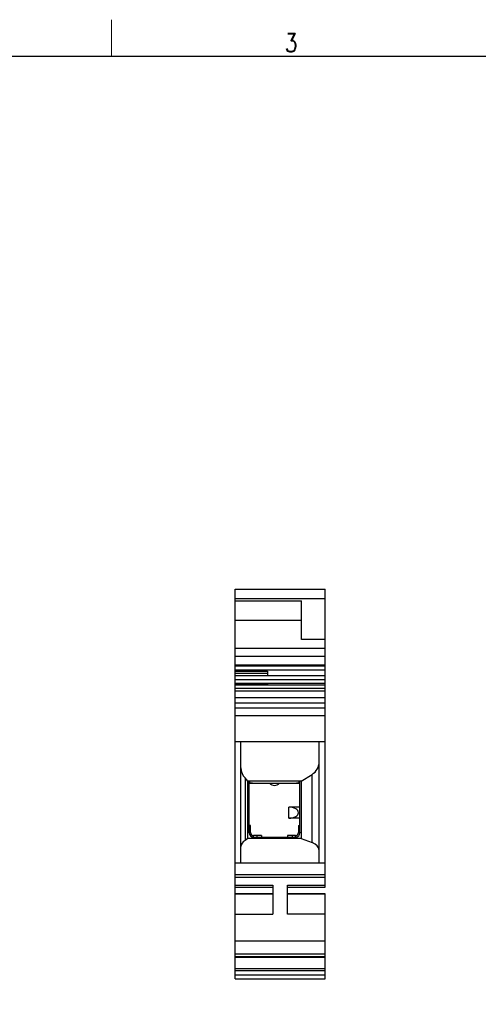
# Model space of a CAD drawing. Header units: inches. Extents: x 3728 to 5725, y -2497 to -825.
# Tile 4 of 17: x 5514 to 5577, y -2420 to -2287. Entities that reach past the tile are written whole.
import ezdxf
from ezdxf.enums import TextEntityAlignment as Align

# ---------------------------------------------------------------- set-up
doc = ezdxf.new("R2010")
doc.units = ezdxf.units.IN
doc.header["$MEASUREMENT"] = 0
doc.layers.get('0').update_dxf_attribs({"lineweight": 30})
doc.layers.add('LINE', color=7, linetype='Continuous')
for name, color, linetype, lineweight in [('TEXT', 6, 'Continuous', 13), ('尺寸线', 3, 'Continuous', 13), ('轮廓线', 7, 'Continuous', 30)]:
    doc.layers.add(name, color=color, linetype=linetype, lineweight=lineweight)
doc.styles.add('romans-高2.5', font='romans.shx', dxfattribs={"width": 0.8, "height": 2.5})
doc.styles.add('romans-高3.5', font='romans.shx', dxfattribs={"width": 0.8, "height": 3.5})
doc.styles.add('宋体-高2.5', font='txt', dxfattribs={"width": 0.8, "height": 2.5})

# ---------------------------------------------------------------- blocks, each defined once
blk = doc.blocks.new('FOR-1754 Rev.1.1-A4客户图')
at = {"layer": 'TEXT'}
blk.add_line((-193.5, 200), (-193.5, 205), dxfattribs=at)
at = {"layer": '轮廓线'}
blk.add_lwpolyline([(-74.67, 0), (0, 0), (0, 200), (-287, 200)], dxfattribs=at)
at = {"layer": 'TEXT', "style": 'romans-高2.5', "width": 0.8}
blk.add_text('3', height=2.5, dxfattribs=at).set_placement((-169.99, 200.63))
at = {"layer": '尺寸线', "style": '宋体-高2.5', "width": 0.8}
blk.add_attdef('/', text='', height=2.5, dxfattribs=at).set_placement((-55.64, 31.97), align=Align.MIDDLE_LEFT)
at = {"layer": '尺寸线', "width": 0.8}
for tag, height, style, p in [('/', 2.5, 'romans-高2.5', (-94.89, 30.44)), ('/', 2.5, 'romans-高2.5', (-96.71, 25.38)), ('/', 2.5, 'romans-高2.5', (-102.11, 20.6)), ('15EDGKNM-3.81-XXP-1Y-1000A(H)', 3.5, 'romans-高3.5', (-40.89, 11.73)), ('CENGMZ_2018.10.18', 2.5, 'romans-高2.5', (-97.54, 6.17)), ('15EDGKNM-3.5-C04', 2.5, 'romans-高2.5', (-47.36, 6.2)), ('T0-1', 2.5, 'romans-高2.5', (-5.69, 6.17)), ('1/1', 2.5, 'romans-高2.5', (-5.77, 1.37)), ('CUSTOMER_DRAWING', 2.5, 'romans-高2.5', (-56.48, 1.21)), ('2:1', 2.5, 'romans-高2.5', (-23.28, 1.2))]:
    blk.add_attdef(tag, text='', height=height, dxfattribs=dict(at, style=style)).set_placement(p, align=Align.CENTER)

msp = doc.modelspace()

# ---------------------------------------------------------------- linework, layer by layer
at = {"color": 7, "linetype": 'Continuous'}
for p, q in [((5543.634, -2404.438), (5543.634, -2364.038)), ((5543.634, -2364.038), (5555.834, -2364.038)), ((5555.834, -2404.438), (5555.834, -2364.038)), ((5543.634, -2365.288), (5555.834, -2365.288)), ((5543.634, -2365.613), (5552.634, -2365.613)), ((5552.634, -2370.863), (5552.634, -2365.613)), ((5543.634, -2368.238), (5552.634, -2368.238)), ((5543.634, -2372.04), (5555.834, -2372.04)), ((5555.834, -2370.863), (5552.634, -2370.863)), ((5543.634, -2373.122), (5555.834, -2373.122)), ((5543.634, -2374.273), (5555.834, -2374.273)), ((5543.634, -2374.414), (5555.834, -2374.414)), ((5555.834, -2374.473), (5543.634, -2374.473)), ((5543.634, -2374.963), (5555.834, -2374.963)), ((5543.634, -2375.139), (5548.034, -2375.139)), ((5543.634, -2375.422), (5548.034, -2375.422)), ((5555.834, -2375.758), (5543.634, -2375.758)), ((5548.034, -2375.139), (5548.034, -2375.758)), ((5543.634, -2376.27), (5555.834, -2376.27)), ((5543.634, -2376.765), (5555.834, -2376.765)), ((5543.634, -2376.907), (5548.034, -2376.907)), ((5555.834, -2377.031), (5543.634, -2377.031)), ((5548.034, -2376.765), (5548.034, -2377.031)), ((5555.834, -2377.518), (5543.634, -2377.518)), ((5543.634, -2377.811), (5555.834, -2377.811)), ((5543.634, -2378.72), (5555.834, -2378.72)), ((5543.634, -2379.427), (5555.834, -2379.427)), ((5543.634, -2380.138), (5555.834, -2380.138)), ((5543.634, -2381.138), (5555.834, -2381.138)), ((5543.634, -2384.688), (5555.834, -2384.688)), ((5544.434, -2401.138), (5544.434, -2384.688)), ((5555.034, -2401.138), (5555.034, -2384.688)), ((5552.584, -2390.038), (5554.078, -2389.14)), ((5554.078, -2398.392), (5554.078, -2389.14)), ((5544.984, -2389.625), (5544.984, -2398.093)), ((5545.384, -2390.038), (5544.984, -2389.625)), ((5545.384, -2397.838), (5545.384, -2390.038)), ((5552.584, -2390.038), (5545.384, -2390.038)), ((5545.534, -2397.038), (5545.534, -2390.038)), ((5545.534, -2390.198), (5545.634, -2390.199)), ((5545.634, -2390.338), (5545.634, -2390.329)), ((5552.334, -2390.234), (5552.434, -2390.234)), ((5552.334, -2390.338), (5552.334, -2390.329)), ((5552.434, -2397.038), (5552.434, -2390.038)), ((5552.584, -2390.038), (5552.584, -2397.838)), ((5552.434, -2393.588), (5550.934, -2393.588)), ((5550.934, -2395.088), (5550.934, -2393.588)), ((5545.734, -2396.081), (5545.534, -2396.081)), ((5545.734, -2397.038), (5545.734, -2396.081)), ((5552.434, -2395.088), (5550.934, -2395.088)), ((5552.234, -2396.081), (5552.434, -2396.081)), ((5552.234, -2396.081), (5552.234, -2397.038)), ((5545.384, -2397.038), (5545.734, -2397.038)), ((5545.734, -2396.231), (5545.534, -2396.231)), ((5545.734, -2396.881), (5545.534, -2396.881)), ((5552.234, -2396.231), (5552.434, -2396.231)), ((5552.234, -2396.881), (5552.434, -2396.881)), ((5552.234, -2397.038), (5552.584, -2397.038)), ((5545.384, -2397.838), (5544.984, -2398.093)), ((5552.584, -2397.838), (5545.384, -2397.838)), ((5547.234, -2397.438), (5546.134, -2397.438)), ((5546.134, -2397.838), (5546.134, -2397.438)), ((5546.134, -2397.638), (5551.834, -2397.638)), ((5546.584, -2397.438), (5546.584, -2397.638)), ((5547.234, -2397.438), (5547.234, -2397.638)), ((5551.834, -2397.438), (5550.734, -2397.438)), ((5550.734, -2397.438), (5550.734, -2397.638)), ((5551.384, -2397.438), (5551.384, -2397.638)), ((5551.834, -2397.838), (5551.834, -2397.438)), ((5552.584, -2397.838), (5554.078, -2398.392)), ((5543.634, -2401.138), (5555.834, -2401.138)), ((5543.634, -2402.735), (5555.834, -2402.735)), ((5543.634, -2403.086), (5555.834, -2403.086)), ((5543.634, -2404.138), (5548.734, -2404.138)), ((5543.634, -2404.438), (5548.734, -2404.438)), ((5548.734, -2405.338), (5543.634, -2405.338)), ((5543.634, -2416.838), (5543.634, -2405.338)), ((5548.734, -2405.399), (5543.634, -2405.399)), ((5548.734, -2404.138), (5548.734, -2408.088)), ((5550.734, -2404.138), (5555.834, -2404.138)), ((5550.734, -2408.088), (5550.734, -2404.138)), ((5550.734, -2404.438), (5555.834, -2404.438)), ((5555.834, -2405.338), (5550.734, -2405.338)), ((5555.834, -2405.399), (5550.734, -2405.399)), ((5555.834, -2416.838), (5555.834, -2405.338)), ((5543.634, -2408.088), (5548.734, -2408.088)), ((5555.834, -2408.088), (5550.734, -2408.088)), ((5543.634, -2411.688), (5555.834, -2411.688)), ((5543.634, -2413.488), (5555.834, -2413.488)), ((5543.634, -2413.812), (5555.834, -2413.812)), ((5543.634, -2413.938), (5555.834, -2413.938)), ((5543.634, -2415.438), (5555.834, -2415.438)), ((5543.634, -2415.738), (5555.834, -2415.738)), ((5543.634, -2416.338), (5555.834, -2416.338)), ((5543.634, -2416.838), (5555.834, -2416.838))]:
    msp.add_line(p, q, dxfattribs=at)
at = {"color": 3, "linetype": 'Continuous'}
for p, q in [((5545.634, -2390.329), (5545.634, -2390.038)), ((5546.005, -2390.338), (5545.634, -2390.329)), ((5545.634, -2390.338), (5552.334, -2390.338)), ((5552.334, -2390.329), (5551.963, -2390.338)), ((5552.334, -2390.329), (5552.334, -2390.038))]:
    msp.add_line(p, q, dxfattribs=at)
at = {"color": 7, "linetype": 'Continuous'}
for centre, radius, start, end in [((5548.984, -2389.738), 0.9, 221.81031, 318.18969), ((5546.134, -2397.038), 0.6, 180, 270), ((5546.134, -2397.038), 0.4, 180, 270), ((5551.834, -2397.038), 0.6, 270, 0), ((5551.834, -2397.038), 0.4, 270, 0)]:
    msp.add_arc(centre, radius, start, end, dxfattribs=at)
for centre, major_axis, ratio, start_param, end_param in [((5553.034, -2387.466), (2, 0), 0.9816514, -1.0214218, 0), ((5546.434, -2388.273), (2, 0), 0.9816514, -3.1415927, -2.3818299), ((5550.934, -2394.338), (1.299, 0), 0.5773503, -1.5707963, 1.5707963), ((5546.434, -2398.927), (2, 0), 0.6055046, 2.3818299, 3.1415927), ((5553.034, -2399.425), (2, 0), 0.6055046, 0, 1.0214218)]:
    msp.add_ellipse(centre, major_axis=major_axis, ratio=ratio, start_param=start_param, end_param=end_param, dxfattribs=at)
at = {"layer": 'LINE', "color": 7, "linetype": 'Continuous'}
for p, q in [((5543.634, -2374.414), (5543.634, -2364.038)), ((5543.634, -2375.758), (5543.634, -2374.473)), ((5543.634, -2377.031), (5543.634, -2375.82)), ((5543.634, -2402.578), (5543.634, -2377.093)), ((5543.634, -2416.838), (5543.634, -2403.247))]:
    msp.add_line(p, q, dxfattribs=at)

# ---------------------------------------------------------------- block references
msp.add_blockref('FOR-1754 Rev.1.1-A4客户图', (5720.371, -2491.826))

doc.saveas('drawing.dxf')
